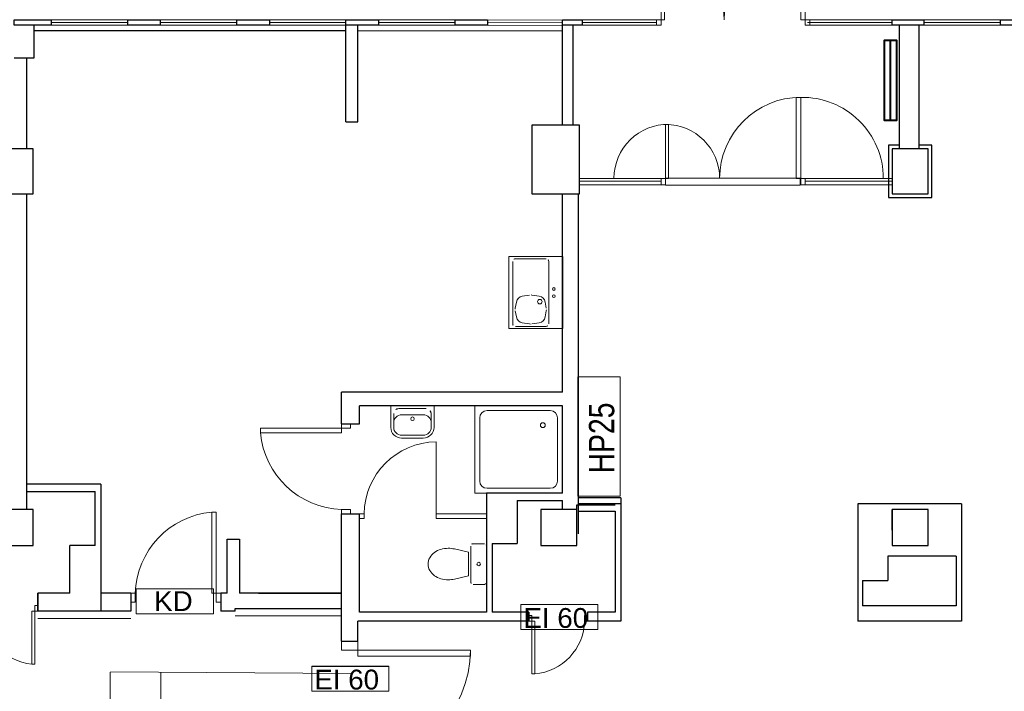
# Model space of a CAD drawing. Header units: millimetres. Extents: x 6612729504 to 6612744462, y 5733542327 to 5733549367.
# Tile 60 of 109: x 6612737785 to 6612738877, y 5733546973 to 5733547718. Entities that reach past the tile are written whole.
import ezdxf

# ---------------------------------------------------------------- set-up
doc = ezdxf.new("R2010")
doc.units = ezdxf.units.MM
doc.header["$MEASUREMENT"] = 0
for name, color, linetype in [('!!!!_CIENKIE czerwone LINIE', 7, 'Continuous'), ('!!!!_SCIANY GRUBE', 7, 'Continuous'), ('___OPISY', 7, 'Continuous'), ('__DRAFT_PROJEKT_PPOŻ', 7, 'Continuous'), ('A-ARM', 7, 'Continuous'), ('dwa_barierki', 7, 'Continuous'), ('dwa_DRZWI', 7, 'Continuous'), ('dwa_funkcja_komunikacja', 7, 'Continuous'), ('INST_CO', 7, 'Continuous'), ('STOLARKAOKIENNA', 7, 'Continuous'), ('WIDOK', 7, 'Continuous'), ('WYPOSAZ', 7, 'Continuous')]:
    doc.layers.add(name, color=color, linetype=linetype)
doc.styles.add('GENERATED_STYLE_1', font='arial.ttf')

msp = doc.modelspace()

# ---------------------------------------------------------------- linework, layer by layer
at = {"layer": '!!!!_CIENKIE czerwone LINIE', "color": 252, "lineweight": 20}
for points in [[(6612738403.846241, 5733547322.009754), (6612738403.846241, 5733547189.603478), (6612738450.682072, 5733547189.603478), (6612738450.682072, 5733547322.009754)], [(6612737999.413272, 5733547086.732584), (6612737913.782124, 5733547086.732584), (6612737913.782124, 5733547059.083174), (6612737999.413272, 5733547059.083174)], [(6612738426.022372, 5733547069.222743), (6612738340.391226, 5733547069.222743), (6612738340.391226, 5733547041.573332), (6612738426.022372, 5733547041.573332)], [(6612738194.071492, 5733547000.913035), (6612738108.440345, 5733547000.913035), (6612738108.440345, 5733546973.263624), (6612738194.071492, 5733546973.263624)]]:
    msp.add_lwpolyline(points, close=True, dxfattribs=at)
for points in [[(6612737913.782124, 5733547059.107175), (6612737999.413272, 5733547059.107175)], [(6612738108.299337, 5733547000.480083), (6612738193.930485, 5733547000.480083)]]:
    msp.add_lwpolyline(points, dxfattribs=at)
at = {"layer": '!!!!_SCIANY GRUBE', "color": 252, "lineweight": 30}
for p, q in [((6612737800.516487, 5733547675.844687), (6612737800.516487, 5733547711.844687)), ((6612737800.516487, 5733547675.844687), (6612737800.516487, 5733547711.844687)), ((6612738146.516488, 5733547604.844687), (6612738146.516488, 5733547711.844687)), ((6612738146.516488, 5733547604.844687), (6612738146.516488, 5733547711.844687)), ((6612738159.516488, 5733547604.844687), (6612738159.516488, 5733547711.844687)), ((6612738159.516488, 5733547604.844687), (6612738159.516488, 5733547705.844687)), ((6612738386.656342, 5733547600.544987), (6612738386.656342, 5733547711.844687)), ((6612738386.656342, 5733547600.544987), (6612738386.656342, 5733547711.844687)), ((6612738398.516489, 5733547600.844687), (6612738398.516489, 5733547711.844687)), ((6612738398.516489, 5733547600.844687), (6612738398.516489, 5733547711.844687)), ((6612738760.516489, 5733547574.844686), (6612738760.516489, 5733547711.844687)), ((6612738760.516489, 5733547574.844686), (6612738760.516489, 5733547711.844687)), ((6612738782.516489, 5733547574.844686), (6612738782.516489, 5733547711.844687)), ((6612738782.516489, 5733547574.844686), (6612738782.516489, 5733547711.844687)), ((6612737778.516487, 5733547675.844687), (6612737800.516487, 5733547675.844687)), ((6612737778.516487, 5733547675.844687), (6612737800.516487, 5733547675.844687)), ((6612738386.565066, 5733547304.844686), (6612738386.565066, 5733547524.844686)), ((6612738386.565066, 5733547304.844686), (6612738386.565066, 5733547524.844686)), ((6612738386.565066, 5733547304.844686), (6612738386.565066, 5733547524.844686)), ((6612738386.565066, 5733547304.844686), (6612738386.565066, 5733547524.844686)), ((6612738404.516489, 5733547147.844687), (6612738404.516489, 5733547524.844686)), ((6612738404.516489, 5733547180.844686), (6612738404.516489, 5733547524.844686)), ((6612738141.656342, 5733547269.844686), (6612738141.656342, 5733547304.844686)), ((6612738386.565066, 5733547304.844686), (6612738141.656342, 5733547304.844686)), ((6612738141.656342, 5733547269.844686), (6612738141.656342, 5733547304.844686)), ((6612738386.565066, 5733547304.844686), (6612738141.656342, 5733547304.844686)), ((6612738161.516487, 5733547269.844686), (6612738161.516487, 5733547289.844687)), ((6612738386.516488, 5733547289.844687), (6612738161.516487, 5733547289.844687)), ((6612738161.516487, 5733547269.844686), (6612738161.516487, 5733547289.844687)), ((6612738386.516488, 5733547289.844687), (6612738161.516487, 5733547289.844687)), ((6612738386.516488, 5733547192.844687), (6612738386.516488, 5733547289.844687)), ((6612738386.516488, 5733547192.844687), (6612738386.516488, 5733547289.844687)), ((6612738386.516488, 5733547192.844687), (6612738386.516488, 5733547289.844687)), ((6612738386.516488, 5733547192.844687), (6612738386.516488, 5733547289.844687)), ((6612738141.656342, 5733547269.844686), (6612738161.516487, 5733547269.844686)), ((6612738141.656342, 5733547269.844686), (6612738161.516487, 5733547269.844686)), ((6612737874.516488, 5733547202.844686), (6612737792.565065, 5733547202.844686)), ((6612737874.516488, 5733547202.844686), (6612737792.565065, 5733547202.844686)), ((6612737874.516488, 5733547202.844686), (6612737874.516488, 5733547061.844686)), ((6612737874.516488, 5733547202.844686), (6612737874.516488, 5733547061.844686)), ((6612737792.565065, 5733547194.844686), (6612737868.277409, 5733547194.844686)), ((6612737792.565065, 5733547194.844686), (6612737868.277409, 5733547194.844686)), ((6612737868.277409, 5733547134.844686), (6612737868.277409, 5733547194.844686)), ((6612737868.277409, 5733547134.844686), (6612737868.277409, 5733547194.844686)), ((6612738302.516489, 5733547192.844687), (6612738302.516489, 5733547060.844686)), ((6612738386.516488, 5733547192.844687), (6612738302.516489, 5733547192.844687)), ((6612738302.516489, 5733547192.844687), (6612738302.516489, 5733547060.844686)), ((6612738386.516488, 5733547192.844687), (6612738302.516489, 5733547192.844687)), ((6612738302.516489, 5733547192.844687), (6612738302.516489, 5733547060.844686)), ((6612738386.516488, 5733547192.844687), (6612738302.516489, 5733547192.844687)), ((6612738302.516489, 5733547192.844687), (6612738302.516489, 5733547060.844686)), ((6612738386.516488, 5733547192.844687), (6612738302.516489, 5733547192.844687)), ((6612738336.516489, 5733547184.844686), (6612738336.516489, 5733547136.844687)), ((6612738336.516489, 5733547184.844686), (6612738386.516488, 5733547184.844686)), ((6612738336.516489, 5733547184.844686), (6612738336.516489, 5733547136.844687)), ((6612738336.516489, 5733547184.844686), (6612738386.516488, 5733547184.844686)), ((6612738336.516489, 5733547184.844686), (6612738336.516489, 5733547136.844687)), ((6612738336.516489, 5733547184.844686), (6612738386.516488, 5733547184.844686)), ((6612738336.516489, 5733547184.844686), (6612738336.516489, 5733547136.844687)), ((6612738336.516489, 5733547184.844686), (6612738386.516488, 5733547184.844686)), ((6612738386.516488, 5733547174.844686), (6612738386.516488, 5733547184.844686)), ((6612738386.516488, 5733547174.844686), (6612738386.516488, 5733547184.844686)), ((6612738386.516488, 5733547174.844686), (6612738386.516488, 5733547184.844686)), ((6612738386.516488, 5733547174.844686), (6612738386.516488, 5733547184.844686)), ((6612738451.516488, 5733547187.844687), (6612738404.516489, 5733547187.844687)), ((6612738451.516488, 5733547187.844687), (6612738404.516489, 5733547187.844687)), ((6612738451.516488, 5733547180.844686), (6612738404.516489, 5733547180.844686)), ((6612738451.516488, 5733547180.844686), (6612738404.516489, 5733547180.844686)), ((6612738451.516488, 5733547187.844687), (6612738451.516488, 5733547050.844686)), ((6612738451.516488, 5733547187.844687), (6612738451.516488, 5733547050.844686)), ((6612738451.516488, 5733547180.844686), (6612738451.516488, 5733547050.844686)), ((6612738451.516488, 5733547180.844686), (6612738451.516488, 5733547050.844686)), ((6612738451.516488, 5733547180.844686), (6612738451.516488, 5733547050.844686)), ((6612738451.516488, 5733547180.844686), (6612738451.516488, 5733547050.844686)), ((6612738451.516488, 5733547180.844686), (6612738451.516488, 5733547050.844686)), ((6612738451.516488, 5733547180.844686), (6612738451.516488, 5733547050.844686)), ((6612738829.516489, 5733547180.844686), (6612738714.516489, 5733547180.844686)), ((6612738714.516489, 5733547180.844686), (6612738714.516489, 5733547050.844686)), ((6612738829.516489, 5733547180.844686), (6612738714.516489, 5733547180.844686)), ((6612738714.516489, 5733547180.844686), (6612738714.516489, 5733547050.844686)), ((6612738829.516489, 5733547180.844686), (6612738829.516489, 5733547050.844686)), ((6612738829.516489, 5733547180.844686), (6612738829.516489, 5733547050.844686)), ((6612738141.656342, 5733547169.844686), (6612738161.516487, 5733547169.844686)), ((6612738141.656342, 5733547169.844686), (6612738161.516487, 5733547169.844686)), ((6612738141.656342, 5733547028.844686), (6612738141.656342, 5733547169.844686)), ((6612738161.516487, 5733547060.844686), (6612738161.516487, 5733547169.844686)), ((6612738161.516487, 5733547060.844686), (6612738161.516487, 5733547169.844686)), ((6612738402.516488, 5733547174.844686), (6612738402.516488, 5733547179.844686)), ((6612738402.516488, 5733547179.844686), (6612738445.277409, 5733547179.844686)), ((6612738402.516488, 5733547179.844686), (6612738445.277409, 5733547179.844686)), ((6612738404.516489, 5733547172.844686), (6612738445.277409, 5733547172.844686)), ((6612738404.516489, 5733547172.844686), (6612738445.277409, 5733547172.844686)), ((6612738445.277409, 5733547172.844686), (6612738445.277409, 5733547060.844686)), ((6612738445.277409, 5733547172.844686), (6612738445.277409, 5733547060.844686)), ((6612738752.516488, 5733547151.844686), (6612738752.516488, 5733547174.844686)), ((6612738752.516488, 5733547151.844686), (6612738752.516488, 5733547174.844686)), ((6612738308.516489, 5733547136.844687), (6612738308.516489, 5733547060.844686)), ((6612738308.516489, 5733547136.844687), (6612738336.516489, 5733547136.844687)), ((6612738308.516489, 5733547136.844687), (6612738308.516489, 5733547060.844686)), ((6612738308.516489, 5733547136.844687), (6612738336.516489, 5733547136.844687)), ((6612738308.516489, 5733547136.844687), (6612738308.516489, 5733547060.844686)), ((6612738308.516489, 5733547136.844687), (6612738336.516489, 5733547136.844687)), ((6612738308.516489, 5733547136.844687), (6612738308.516489, 5733547060.844686)), ((6612738308.516489, 5733547136.844687), (6612738336.516489, 5733547136.844687)), ((6612737840.277409, 5733547081.844686), (6612737840.277409, 5733547134.844686)), ((6612737868.277409, 5733547134.844686), (6612737840.277409, 5733547134.844686)), ((6612737840.277409, 5733547081.844686), (6612737840.277409, 5733547134.844686)), ((6612737868.277409, 5733547134.844686), (6612737840.277409, 5733547134.844686)), ((6612738747.516489, 5733547122.844686), (6612738747.516489, 5733547095.844686)), ((6612738823.277411, 5733547122.844686), (6612738747.516489, 5733547122.844686)), ((6612738747.516489, 5733547122.844686), (6612738747.516489, 5733547095.844686)), ((6612738823.277411, 5733547122.844686), (6612738747.516489, 5733547122.844686)), ((6612738823.277411, 5733547122.844686), (6612738823.277411, 5733547067.844686)), ((6612738823.277411, 5733547122.844686), (6612738823.277411, 5733547067.844686)), ((6612738719.516489, 5733547095.844686), (6612738719.516489, 5733547067.844686)), ((6612738719.516489, 5733547095.844686), (6612738747.516489, 5733547095.844686)), ((6612738719.516489, 5733547095.844686), (6612738719.516489, 5733547067.844686)), ((6612738719.516489, 5733547095.844686), (6612738747.516489, 5733547095.844686)), ((6612737840.277409, 5733547081.844686), (6612737804.65634, 5733547081.844686)), ((6612737804.65634, 5733547061.844686), (6612737804.65634, 5733547081.844686)), ((6612737840.277409, 5733547081.844686), (6612737804.65634, 5733547081.844686)), ((6612737804.65634, 5733547061.844686), (6612737804.65634, 5733547081.844686)), ((6612737874.516488, 5733547061.844686), (6612737804.65634, 5733547061.844686)), ((6612737874.516488, 5733547061.844686), (6612737804.65634, 5733547061.844686)), ((6612738302.516489, 5733547060.844686), (6612738161.516487, 5733547060.844686)), ((6612738302.516489, 5733547060.844686), (6612738161.516487, 5733547060.844686)), ((6612738302.516489, 5733547060.844686), (6612738161.516487, 5733547060.844686)), ((6612738302.516489, 5733547060.844686), (6612738161.516487, 5733547060.844686)), ((6612738349.516488, 5733547060.844686), (6612738308.516489, 5733547060.844686)), ((6612738349.516488, 5733547060.844686), (6612738308.516489, 5733547060.844686)), ((6612738349.516488, 5733547060.844686), (6612738308.516489, 5733547060.844686)), ((6612738349.516488, 5733547060.844686), (6612738308.516489, 5733547060.844686)), ((6612738445.277409, 5733547060.844686), (6612738414.516488, 5733547060.844686)), ((6612738445.277409, 5733547060.844686), (6612738414.516488, 5733547060.844686)), ((6612738823.277411, 5733547067.844686), (6612738719.516489, 5733547067.844686)), ((6612738823.277411, 5733547067.844686), (6612738719.516489, 5733547067.844686)), ((6612738349.516488, 5733547050.844686), (6612738159.516488, 5733547050.844686)), ((6612738349.516488, 5733547050.844686), (6612738159.516488, 5733547050.844686)), ((6612738159.516488, 5733547028.844686), (6612738159.516488, 5733547050.844686)), ((6612738349.516488, 5733547050.844686), (6612738159.516488, 5733547050.844686)), ((6612738159.516488, 5733547028.844686), (6612738159.516488, 5733547050.844686)), ((6612738349.516488, 5733547050.844686), (6612738159.516488, 5733547050.844686)), ((6612738451.516488, 5733547050.844686), (6612738414.516488, 5733547050.844686)), ((6612738451.516488, 5733547050.844686), (6612738414.516488, 5733547050.844686)), ((6612738829.516489, 5733547050.844686), (6612738714.516489, 5733547050.844686)), ((6612738829.516489, 5733547050.844686), (6612738714.516489, 5733547050.844686)), ((6612738141.656342, 5733547028.844686), (6612738159.516488, 5733547028.844686)), ((6612738141.656342, 5733547028.844686), (6612738159.516488, 5733547028.844686))]:
    msp.add_line(p, q, dxfattribs=at)
for points in [[(6612737819.516488, 5733547711.844687), (6612737778.516487, 5733547711.844687), (6612737778.516487, 5733547717.844687), (6612737819.516488, 5733547717.844687)], [(6612737819.516488, 5733547711.844687), (6612737778.516487, 5733547711.844687), (6612737778.516487, 5733547717.844687), (6612737819.516488, 5733547717.844687)], [(6612737940.516487, 5733547711.844687), (6612737904.516488, 5733547711.844687), (6612737904.516488, 5733547717.844687), (6612737940.516487, 5733547717.844687)], [(6612737940.516487, 5733547711.844687), (6612737904.516488, 5733547711.844687), (6612737904.516488, 5733547717.844687), (6612737940.516487, 5733547717.844687)], [(6612738061.516488, 5733547711.844687), (6612738025.516487, 5733547711.844687), (6612738025.516487, 5733547717.844687), (6612738061.516488, 5733547717.844687)], [(6612738061.516488, 5733547711.844687), (6612738025.516487, 5733547711.844687), (6612738025.516487, 5733547717.844687), (6612738061.516488, 5733547717.844687)], [(6612738182.516488, 5733547711.844687), (6612738146.516488, 5733547711.844687), (6612738146.516488, 5733547717.844687), (6612738182.516488, 5733547717.844687)], [(6612738182.516488, 5733547711.844687), (6612738146.516488, 5733547711.844687), (6612738146.516488, 5733547717.844687), (6612738182.516488, 5733547717.844687)], [(6612738303.516488, 5733547711.844687), (6612738267.516488, 5733547711.844687), (6612738267.516488, 5733547717.844687), (6612738303.516488, 5733547717.844687)], [(6612738303.516488, 5733547711.844687), (6612738267.516488, 5733547711.844687), (6612738267.516488, 5733547717.844687), (6612738303.516488, 5733547717.844687)], [(6612738408.516488, 5733547711.844687), (6612738386.656342, 5733547711.844687), (6612738386.656342, 5733547717.844687), (6612738408.516488, 5733547717.844687)], [(6612738408.516488, 5733547711.844687), (6612738386.656342, 5733547711.844687), (6612738386.656342, 5733547717.844687), (6612738408.516488, 5733547717.844687)], [(6612738787.516489, 5733547711.844687), (6612738752.516488, 5733547711.844687), (6612738752.516488, 5733547717.844687), (6612738787.516489, 5733547717.844687)], [(6612738787.516489, 5733547711.844687), (6612738752.516488, 5733547711.844687), (6612738752.516488, 5733547717.844687), (6612738787.516489, 5733547717.844687)], [(6612738787.516489, 5733547711.844687), (6612738752.516488, 5733547711.844687), (6612738752.516488, 5733547717.844687), (6612738787.516489, 5733547717.844687)], [(6612738787.516489, 5733547711.844687), (6612738752.516488, 5733547711.844687), (6612738752.516488, 5733547717.844687), (6612738787.516489, 5733547717.844687)], [(6612738908.516489, 5733547711.844687), (6612738872.516489, 5733547711.844687), (6612738872.516489, 5733547717.844687), (6612738908.516489, 5733547717.844687)], [(6612738908.516489, 5733547711.844687), (6612738872.516489, 5733547711.844687), (6612738872.516489, 5733547717.844687), (6612738908.516489, 5733547717.844687)], [(6612738352.516488, 5733547524.844686), (6612738405.516488, 5733547524.844686), (6612738405.516488, 5733547600.844687), (6612738352.516488, 5733547600.844687)], [(6612738352.516488, 5733547524.844686), (6612738405.516488, 5733547524.844686), (6612738405.516488, 5733547600.844687), (6612738352.516488, 5733547600.844687)], [(6612737765.516487, 5733547524.844686), (6612737799.516487, 5733547524.844686), (6612737799.516487, 5733547574.844686), (6612737765.516487, 5733547574.844686)], [(6612737765.516487, 5733547524.844686), (6612737799.516487, 5733547524.844686), (6612737799.516487, 5733547574.844686), (6612737765.516487, 5733547574.844686)], [(6612738752.516488, 5733547524.844686), (6612738792.516489, 5733547524.844686), (6612738792.516489, 5733547574.844686), (6612738752.516488, 5733547574.844686)], [(6612738752.516488, 5733547524.844686), (6612738792.516489, 5733547524.844686), (6612738792.516489, 5733547574.844686), (6612738752.516488, 5733547574.844686)], [(6612737765.516487, 5733547134.844686), (6612737799.516487, 5733547134.844686), (6612737799.516487, 5733547174.844686), (6612737765.516487, 5733547174.844686)], [(6612737765.516487, 5733547134.844686), (6612737799.516487, 5733547134.844686), (6612737799.516487, 5733547174.844686), (6612737765.516487, 5733547174.844686)], [(6612738362.516488, 5733547134.844686), (6612738402.516488, 5733547134.844686), (6612738402.516488, 5733547174.844686), (6612738362.516488, 5733547174.844686)], [(6612738362.516488, 5733547134.844686), (6612738402.516488, 5733547134.844686), (6612738402.516488, 5733547174.844686), (6612738362.516488, 5733547174.844686)], [(6612738362.516488, 5733547134.844686), (6612738402.516488, 5733547134.844686), (6612738402.516488, 5733547174.844686), (6612738362.516488, 5733547174.844686)], [(6612738362.516488, 5733547134.844686), (6612738402.516488, 5733547134.844686), (6612738402.516488, 5733547174.844686), (6612738362.516488, 5733547174.844686)], [(6612738752.516488, 5733547134.844686), (6612738792.516489, 5733547134.844686), (6612738792.516489, 5733547174.844686), (6612738752.516488, 5733547174.844686)], [(6612738752.516488, 5733547134.844686), (6612738792.516489, 5733547134.844686), (6612738792.516489, 5733547174.844686), (6612738752.516488, 5733547174.844686)]]:
    msp.add_lwpolyline(points, close=True, dxfattribs=at)
for points in [[(6612738386.565066, 5733547600.844687), (6612738386.656342, 5733547711.844687)], [(6612737792.565065, 5733547574.844686), (6612737792.565065, 5733547675.844687)], [(6612738146.516488, 5733547604.844687), (6612738159.516488, 5733547604.844687)], [(6612738146.516488, 5733547604.844687), (6612738159.516488, 5733547604.844687)], [(6612738760.516489, 5733547578.844687), (6612738748.516489, 5733547578.844687), (6612738748.516489, 5733547520.844687), (6612738796.516489, 5733547520.844687), (6612738796.516489, 5733547578.844687), (6612738782.516489, 5733547578.844687)], [(6612737792.565065, 5733547174.844686), (6612737792.565065, 5733547524.844686)], [(6612738386.565066, 5733547336.448327), (6612738386.565066, 5733547524.844686)], [(6612738386.565066, 5733547336.448327), (6612738386.565066, 5733547524.844686)], [(6612738014.516487, 5733547081.844686), (6612738014.516487, 5733547141.844686), (6612738028.516488, 5733547141.844686), (6612738028.516488, 5733547081.844686)], [(6612737804.65634, 5733547081.844686), (6612737804.65634, 5733547061.844686)], [(6612737907.656341, 5733547081.844686), (6612737874.516488, 5733547081.844686)], [(6612737907.656341, 5733547081.844686), (6612737907.656341, 5733547061.844686)], [(6612738014.516487, 5733547081.844686), (6612738007.656342, 5733547081.844686)], [(6612738007.656342, 5733547081.844686), (6612738007.656342, 5733547061.844686)], [(6612738141.656342, 5733547081.844686), (6612738028.516488, 5733547081.844686)], [(6612738049.338628, 5733547081.844686), (6612738141.656342, 5733547081.844686)], [(6612737907.656341, 5733547061.844686), (6612737874.516488, 5733547061.844686)], [(6612738023.656342, 5733547061.844686), (6612738007.656342, 5733547061.844686)], [(6612738023.656342, 5733547061.844686), (6612738023.656342, 5733547064.844686), (6612738141.656342, 5733547064.844686)], [(6612738349.516488, 5733547060.844686), (6612738349.516488, 5733547050.844686)], [(6612738349.516488, 5733547060.844686), (6612738349.516488, 5733547050.844686)], [(6612738414.516488, 5733547060.844686), (6612738414.516488, 5733547050.844686)], [(6612738414.516488, 5733547060.844686), (6612738414.516488, 5733547050.844686)], [(6612738414.516488, 5733547060.844686), (6612738414.516488, 5733547050.844686)]]:
    msp.add_lwpolyline(points, dxfattribs=at)
at = {"color": 7, "lineweight": 18}
for p, q in [((6612738151.862858, 5733546992.91675), (6612737885.428885, 5733546994.517856)), ((6612737884.996018, 5733546994.372513), (6612737884.458484, 5733546886.305517)), ((6612737941.28038, 5733546993.402729), (6612737941.247605, 5733546886.305517))]:
    msp.add_line(p, q, dxfattribs=at)
at = {"layer": 'A-ARM', "color": 252, "lineweight": 18}
for p, q in [((6612738327.012122, 5733547375.29174), (6612738327.012122, 5733547455.29174)), ((6612738327.012122, 5733547455.29174), (6612738387.012121, 5733547455.29174)), ((6612738327.012122, 5733547375.29174), (6612738327.012122, 5733547455.29174)), ((6612738327.012122, 5733547455.29174), (6612738387.012121, 5733547455.29174)), ((6612738387.012121, 5733547455.29174), (6612738387.012121, 5733547375.29174)), ((6612738387.012121, 5733547455.29174), (6612738387.012121, 5733547375.29174)), ((6612738331.512121, 5733547449.79174), (6612738331.512121, 5733547380.79174)), ((6612738331.512121, 5733547449.79174), (6612738331.512121, 5733547380.79174)), ((6612738368.512121, 5733547452.791741), (6612738334.512121, 5733547452.791741)), ((6612738368.512121, 5733547452.791741), (6612738334.512121, 5733547452.791741)), ((6612738371.512122, 5733547449.79174), (6612738371.512122, 5733547380.79174)), ((6612738371.512122, 5733547449.79174), (6612738371.512122, 5733547380.79174)), ((6612738342.061494, 5733547411.216637), (6612738350.19693, 5733547412.572542)), ((6612738342.061494, 5733547411.216637), (6612738350.19693, 5733547412.572542)), ((6612738352.827313, 5733547412.572542), (6612738360.962749, 5733547411.216637)), ((6612738352.827313, 5733547412.572542), (6612738360.962749, 5733547411.216637)), ((6612738359.575332, 5733547411.447872), (6612738359.575406, 5733547411.447861)), ((6612738359.575332, 5733547411.447872), (6612738359.575406, 5733547411.447861)), ((6612738334.272319, 5733547397.972824), (6612738335.505726, 5733547404.756569)), ((6612738334.272319, 5733547397.972824), (6612738335.505726, 5733547404.756569)), ((6612738367.518517, 5733547404.756569), (6612738368.751925, 5733547397.972824)), ((6612738367.518517, 5733547404.756569), (6612738368.751925, 5733547397.972824)), ((6612738335.505726, 5733547388.326914), (6612738334.272319, 5733547395.110658)), ((6612738335.505726, 5733547388.326914), (6612738334.272319, 5733547395.110658)), ((6612738368.751925, 5733547395.110658), (6612738367.518517, 5733547388.326914)), ((6612738368.751925, 5733547395.110658), (6612738367.518517, 5733547388.326914)), ((6612738368.512121, 5733547377.791741), (6612738334.512121, 5733547377.791741)), ((6612738368.512121, 5733547377.791741), (6612738334.512121, 5733547377.791741)), ((6612738350.19693, 5733547380.51094), (6612738342.061494, 5733547381.866845)), ((6612738350.19693, 5733547380.51094), (6612738342.061494, 5733547381.866845)), ((6612738360.962749, 5733547381.866845), (6612738352.827313, 5733547380.51094)), ((6612738360.962749, 5733547381.866845), (6612738352.827313, 5733547380.51094)), ((6612738387.012121, 5733547375.29174), (6612738327.012122, 5733547375.29174)), ((6612738387.012121, 5733547375.29174), (6612738327.012122, 5733547375.29174)), ((6612738289.516488, 5733547192.844687), (6612738289.516488, 5733547289.844687)), ((6612738289.516488, 5733547289.844687), (6612738386.516488, 5733547289.844687)), ((6612738386.516488, 5733547289.844687), (6612738386.516488, 5733547192.844687)), ((6612738302.98871, 5733547284.455797), (6612738373.044266, 5733547284.455797)), ((6612738294.905376, 5733547206.316908), (6612738294.905376, 5733547276.372463)), ((6612738381.127599, 5733547276.372463), (6612738381.127599, 5733547206.316908)), ((6612738386.516488, 5733547192.844687), (6612738289.516488, 5733547192.844687)), ((6612738373.044266, 5733547198.233575), (6612738302.98871, 5733547198.233575)), ((6612738287.516488, 5733547136.718697), (6612738300.016488, 5733547136.718697)), ((6612738287.516488, 5733547136.718697), (6612738300.016488, 5733547136.718697)), ((6612738266.800043, 5733547130.925858), (6612738282.533456, 5733547127.292162)), ((6612738266.800043, 5733547130.925858), (6612738282.533456, 5733547127.292162)), ((6612738282.533456, 5733547127.292162), (6612738282.533456, 5733547101.14523)), ((6612738282.533456, 5733547127.292162), (6612738282.533456, 5733547101.14523)), ((6612738285.016488, 5733547094.218697), (6612738285.016488, 5733547134.218697)), ((6612738285.016488, 5733547094.218697), (6612738285.016488, 5733547134.218697)), ((6612738302.516489, 5733547134.218697), (6612738302.516489, 5733547094.218697)), ((6612738302.516489, 5733547134.218697), (6612738302.516489, 5733547094.218697)), ((6612738266.800043, 5733547097.511536), (6612738282.533456, 5733547101.14523)), ((6612738266.800043, 5733547097.511536), (6612738282.533456, 5733547101.14523)), ((6612738300.016488, 5733547091.718697), (6612738287.516488, 5733547091.718697)), ((6612738300.016488, 5733547091.718697), (6612738287.516488, 5733547091.718697))]:
    msp.add_line(p, q, dxfattribs=at)
msp.add_lwpolyline([(6612738166.516488, 5733547169.844686, -0.4056158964), (6612738246.516488, 5733547249.844687), (6612738246.516488, 5733547169.844686)], format="xyb", dxfattribs=at)
for points in [[(6612738161.516487, 5733547169.844686), (6612738166.516488, 5733547169.844686)], [(6612738166.516488, 5733547169.844686), (6612738166.516488, 5733547164.844686)], [(6612738246.516488, 5733547169.844686), (6612738302.516489, 5733547169.844686)], [(6612738246.516488, 5733547169.844686), (6612738246.516488, 5733547164.844686)], [(6612738161.516487, 5733547164.844686), (6612738166.516488, 5733547164.844686)], [(6612738246.516488, 5733547164.844686), (6612738302.516489, 5733547164.844686)]]:
    msp.add_lwpolyline(points, dxfattribs=at)
for centre, radius in [((6612738377.012122, 5733547419.29174), 1.5), ((6612738377.012122, 5733547419.29174), 1.5), ((6612738377.012122, 5733547411.291741), 1.5), ((6612738377.012122, 5733547411.291741), 1.5), ((6612738361.512121, 5733547405.291741), 2.5), ((6612738361.512121, 5733547405.291741), 2.5), ((6612738364.960933, 5733547268.28913), 2.694444), ((6612738293.766489, 5733547114.218697), 1.959449), ((6612738293.766489, 5733547114.218697), 1.959449)]:
    msp.add_circle(centre, radius, dxfattribs=at)
for centre, radius, start, end in [((6612738334.512121, 5733547449.791741), 3, 90, 180), ((6612738334.512121, 5733547449.791741), 3, 90, 180), ((6612738368.512121, 5733547449.79174), 3, 0, 90), ((6612738368.512121, 5733547449.79174), 3, 0, 90), ((6612738343.376686, 5733547403.325484), 8, 99.462052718, 169.694860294), ((6612738343.376686, 5733547403.325484), 8, 99.462052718, 169.694860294), ((6612738351.512122, 5733547404.681391), 8, 80.537947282, 99.462052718), ((6612738351.512122, 5733547404.681391), 8, 80.537947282, 99.462052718), ((6612738359.647557, 5733547403.325484), 8, 10.305139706, 80.537947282), ((6612738359.647557, 5733547403.325484), 8, 10.305139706, 80.537947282), ((6612738342.143278, 5733547396.54174), 8, 169.695397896, 190.304602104), ((6612738342.143278, 5733547396.54174), 8, 169.695397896, 190.304602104), ((6612738343.376686, 5733547389.757998), 8, 190.305139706, 260.537947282), ((6612738343.376686, 5733547389.757998), 8, 190.305139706, 260.537947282), ((6612738359.647557, 5733547389.757998), 8, 279.462052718, 349.694860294), ((6612738359.647557, 5733547389.757998), 8, 279.462052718, 349.694860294), ((6612738360.880965, 5733547396.54174), 8, 349.695397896, 10.304602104), ((6612738360.880965, 5733547396.54174), 8, 349.695397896, 10.304602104), ((6612738334.512121, 5733547380.79174), 3, 180, 270), ((6612738334.512121, 5733547380.79174), 3, 180, 270), ((6612738351.512122, 5733547388.40209), 8, 260.537947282, 279.462052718), ((6612738351.512122, 5733547388.40209), 8, 260.537947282, 279.462052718), ((6612738368.512122, 5733547380.791741), 3, 270, 0), ((6612738368.512122, 5733547380.791741), 3, 270, 0), ((6612738302.988709, 5733547276.372464), 8.083332, 90, 180), ((6612738373.044267, 5733547276.372464), 8.083332, 0, 90), ((6612738302.988709, 5733547206.316907), 8.083332, 180, 270), ((6612738373.044267, 5733547206.316907), 8.083332, 270, 0), ((6612738287.516488, 5733547134.218698), 2.499999, 90, 180), ((6612738287.516488, 5733547134.218698), 2.499999, 90, 180), ((6612738300.016488, 5733547134.218697), 2.5, 0, 90), ((6612738300.016488, 5733547134.218697), 2.5, 0, 90), ((6612738255.633396, 5733547111.869745), 18.748712, 125.537614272, 149.890624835), ((6612738255.633396, 5733547111.869745), 18.748712, 125.537614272, 149.890624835), ((6612738258.283416, 5733547108.159717), 23.307979, 106.481678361, 125.537614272), ((6612738258.283416, 5733547108.159717), 23.307979, 106.481678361, 125.537614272), ((6612738260.016489, 5733547102.302108), 29.416589, 90, 106.481678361), ((6612738260.016489, 5733547102.302108), 29.416589, 90, 106.481678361), ((6612738260.016488, 5733547102.302108), 29.416589, 76.667619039, 90), ((6612738260.016488, 5733547102.302108), 29.416589, 76.667619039, 90), ((6612738251.582771, 5733547114.218697), 14.066284, 149.890624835, 180), ((6612738251.582771, 5733547114.218697), 14.066284, 149.890624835, 180), ((6612738251.582771, 5733547114.218697), 14.066284, 180, 210.109375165), ((6612738251.582771, 5733547114.218697), 14.066284, 180, 210.109375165), ((6612738255.633396, 5733547116.567648), 18.748712, 210.109375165, 234.462385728), ((6612738255.633396, 5733547116.567648), 18.748712, 210.109375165, 234.462385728), ((6612738258.283416, 5733547120.277678), 23.307979, 234.462385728, 253.518321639), ((6612738258.283416, 5733547120.277678), 23.307979, 234.462385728, 253.518321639), ((6612738260.016489, 5733547126.135284), 29.416588, 253.518321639, 270), ((6612738260.016489, 5733547126.135284), 29.416588, 253.518321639, 270), ((6612738260.016488, 5733547126.135284), 29.416588, 270, 283.332380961), ((6612738260.016488, 5733547126.135284), 29.416588, 270, 283.332380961), ((6612738287.516488, 5733547094.218697), 2.499999, 180, 270), ((6612738287.516488, 5733547094.218697), 2.499999, 180, 270), ((6612738300.016489, 5733547094.218697), 2.499999, 270, 0), ((6612738300.016489, 5733547094.218697), 2.499999, 270, 0)]:
    msp.add_arc(centre, radius, start, end, dxfattribs=at)
at = {"layer": 'dwa_barierki', "color": 252, "lineweight": 18}
for points in [[(6612737804.65634, 5733547053.844448), (6612737907.656341, 5733547053.844686)], [(6612738023.656342, 5733547056.844686), (6612738141.656342, 5733547056.844686)]]:
    msp.add_lwpolyline(points, dxfattribs=at)
at = {"layer": 'dwa_DRZWI', "color": 252, "lineweight": 20}
for p, q in [((6612738651.016488, 5733547717.844668), (6612738651.016167, 5733547807.844687)), ((6612738656.016167, 5733547807.844687), (6612738656.016488, 5733547717.844687)), ((6612738496.016739, 5733547787.844687), (6612738496.016489, 5733547717.844687)), ((6612738499.905377, 5733547717.844672), (6612738499.905628, 5733547787.844687)), ((6612738491.016488, 5733547717.844687), (6612738408.516488, 5733547717.844687)), ((6612738491.016488, 5733547717.844687), (6612738408.516488, 5733547717.844687)), ((6612738496.016489, 5733547717.844687), (6612738499.905377, 5733547717.844672)), ((6612738656.016488, 5733547717.844687), (6612738651.016488, 5733547717.844668)), ((6612738752.516488, 5733547717.844687), (6612738658.516489, 5733547717.844687)), ((6612738752.516488, 5733547717.844687), (6612738658.516489, 5733547717.844687)), ((6612738491.016488, 5733547714.844687), (6612738408.516488, 5733547714.844687)), ((6612738491.016488, 5733547714.844687), (6612738408.516488, 5733547714.844687)), ((6612738491.016488, 5733547711.844687), (6612738408.516488, 5733547711.844687)), ((6612738491.016488, 5733547711.844687), (6612738408.516488, 5733547711.844687)), ((6612738752.516488, 5733547714.844687), (6612738658.516489, 5733547714.844687)), ((6612738752.516488, 5733547714.844687), (6612738658.516489, 5733547714.844687)), ((6612738752.516488, 5733547711.844687), (6612738658.516489, 5733547711.844687)), ((6612738752.516488, 5733547711.844687), (6612738658.516489, 5733547711.844687)), ((6612738646.016489, 5733547541.844668), (6612738646.016167, 5733547631.844686)), ((6612738651.016167, 5733547631.844686), (6612738651.016488, 5733547541.844686)), ((6612738501.016703, 5733547601.844697), (6612738501.016489, 5733547541.844696)), ((6612738504.349822, 5733547541.844685), (6612738504.350037, 5733547601.844697)), ((6612738501.016489, 5733547541.844686), (6612738405.516488, 5733547541.844686)), ((6612738501.016489, 5733547541.844686), (6612738405.516488, 5733547541.844686)), ((6612738501.016489, 5733547541.844696), (6612738504.349822, 5733547541.844685)), ((6612738651.016488, 5733547541.844686), (6612738646.016489, 5733547541.844668)), ((6612738752.516488, 5733547541.844686), (6612738651.016488, 5733547541.844686)), ((6612738752.516488, 5733547541.844686), (6612738651.016488, 5733547541.844686)), ((6612738496.016489, 5733547538.844687), (6612738405.516488, 5733547538.844687)), ((6612738501.016489, 5733547534.844687), (6612738405.516488, 5733547534.844687)), ((6612738501.016489, 5733547534.844687), (6612738405.516488, 5733547534.844687)), ((6612738752.516488, 5733547534.844687), (6612738651.016488, 5733547534.844687)), ((6612738752.516488, 5733547534.844687), (6612738651.016488, 5733547534.844687)), ((6612738752.516488, 5733547538.844687), (6612738656.016488, 5733547538.844687)), ((6612738752.516488, 5733547538.844687), (6612738656.016488, 5733547538.844687)), ((6612738159.516488, 5733547018.844686), (6612738159.516463, 5733547011.900241)), ((6612738159.516488, 5733547018.844686), (6612738159.516463, 5733547011.900241)), ((6612738284.516488, 5733547018.844238), (6612738159.516488, 5733547018.844686)), ((6612738284.516488, 5733547018.844238), (6612738159.516488, 5733547018.844686)), ((6612738159.516463, 5733547011.900241), (6612738284.516488, 5733547011.899794)), ((6612738159.516463, 5733547011.900241), (6612738284.516488, 5733547011.899794))]:
    msp.add_line(p, q, dxfattribs=at)
for points in [[(6612738491.016488, 5733547717.844687), (6612738491.016488, 5733547711.844687)], [(6612738661.016488, 5733547717.844687), (6612738661.016488, 5733547711.844687)], [(6612738646.016167, 5733547631.844686), (6612738651.016167, 5733547631.844686)], [(6612738504.350037, 5733547601.844697), (6612738501.016703, 5733547601.844697)], [(6612738656.016488, 5733547541.844686), (6612738656.016488, 5733547534.844687)], [(6612738284.516488, 5733547011.899794), (6612738284.516488, 5733547018.844238)], [(6612738284.516488, 5733547011.899794), (6612738284.516488, 5733547018.844238)]]:
    msp.add_lwpolyline(points, dxfattribs=at)
for points in [[(6612738491.016488, 5733547711.844687), (6612738491.016488, 5733547717.844687), (6612738496.016489, 5733547717.844687), (6612738496.016489, 5733547711.844687)], [(6612738656.016488, 5733547711.844687), (6612738656.016488, 5733547717.844687), (6612738661.016488, 5733547717.844687), (6612738661.016488, 5733547711.844687)], [(6612738496.016489, 5733547534.844687), (6612738496.016489, 5733547541.844686), (6612738501.016489, 5733547541.844686), (6612738501.016489, 5733547534.844687)], [(6612738651.016488, 5733547534.844687), (6612738651.016488, 5733547541.844686), (6612738656.016488, 5733547541.844686), (6612738656.016488, 5733547534.844687)], [(6612738141.656342, 5733547269.844686), (6612738151.656341, 5733547269.844704), (6612738151.65635, 5733547264.844704), (6612738141.65635, 5733547264.844686)], [(6612738051.612753, 5733547264.844524), (6612738141.65635, 5733547264.844686), (6612738141.656359, 5733547259.844686), (6612738051.612761, 5733547259.844524)], [(6612738002.65618, 5733547171.88828), (6612738002.656342, 5733547081.844682), (6612737997.656342, 5733547081.844673), (6612737997.65618, 5733547171.88827)], [(6612738141.656511, 5733547174.844686), (6612738151.656511, 5733547174.844704), (6612738151.656521, 5733547169.844704), (6612738141.65652, 5733547169.844686)], [(6612737912.656341, 5733547081.844521), (6612737912.656359, 5733547071.844521), (6612737907.656359, 5733547071.844512), (6612737907.656341, 5733547081.844512)], [(6612738007.656342, 5733547081.844691), (6612738007.656359, 5733547071.844691), (6612738002.656359, 5733547071.844682), (6612738002.656342, 5733547081.844682)], [(6612737801.406236, 5733547003.316117), (6612737801.406342, 5733547061.844456), (6612737798.156342, 5733547061.844461), (6612737798.156236, 5733547003.316123)], [(6612737804.65634, 5733547061.844449), (6612737804.656352, 5733547068.344449), (6612737801.406352, 5733547068.344455), (6612737801.406342, 5733547061.844456)], [(6612738349.516488, 5733547050.844686), (6612738349.516477, 5733547057.344686), (6612738352.766477, 5733547057.344691), (6612738352.766488, 5733547050.844691)], [(6612738349.516488, 5733547050.844686), (6612738349.516477, 5733547057.344686), (6612738352.766477, 5733547057.344691), (6612738352.766488, 5733547050.844691)], [(6612738352.766593, 5733546992.316353), (6612738352.766488, 5733547050.844691), (6612738356.016488, 5733547050.844697), (6612738356.016593, 5733546992.31636)], [(6612738352.766593, 5733546992.316353), (6612738352.766488, 5733547050.844691), (6612738356.016488, 5733547050.844697), (6612738356.016593, 5733546992.31636)], [(6612738411.266488, 5733547050.844795), (6612738411.266477, 5733547057.344796), (6612738414.516477, 5733547057.344801), (6612738414.516488, 5733547050.844802)], [(6612738411.266488, 5733547050.844795), (6612738411.266477, 5733547057.344796), (6612738414.516477, 5733547057.344801), (6612738414.516488, 5733547050.844802)], [(6612738159.516488, 5733547018.844686), (6612738141.656342, 5733547018.844686), (6612738141.656342, 5733547028.844686), (6612738159.516488, 5733547028.844686)]]:
    msp.add_lwpolyline(points, close=True, dxfattribs=at)
for centre, radius, start, end in [((6612738656.016488, 5733547717.844687), 90, 90, 180), ((6612738496.016488, 5733547717.844687), 70, 0, 90), ((6612738651.016488, 5733547541.844686), 90, 90, 180), ((6612738652.579339, 5733547541.823531), 90.034725, 0.173760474, 90.995069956), ((6612738503.743976, 5733547541.844574), 60, 89.004930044, 179.826239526), ((6612738501.016488, 5733547541.844697), 60, 0, 90), ((6612738144.74968, 5733547268.318917), 93.525396, 185.237022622, 268.104682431), ((6612738006.130572, 5733547078.751352), 93.525397, 95.237022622, 178.104682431), ((6612737803.664592, 5733547063.85512), 60.791508, 181.895317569, 264.762977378), ((6612738350.508237, 5733547052.855356), 60.791508, 275.237022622, 358.104682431), ((6612738350.508237, 5733547052.855356), 60.791508, 275.237022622, 358.104682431), ((6612738159.516488, 5733547018.844686), 125, 270, 0), ((6612738159.516488, 5733547018.844686), 125, 270, 0)]:
    msp.add_arc(centre, radius, start, end, dxfattribs=at)
at = {"layer": 'dwa_funkcja_komunikacja', "color": 252, "lineweight": 18}
msp.add_lwpolyline([(6612738650.470517, 5733547542.101957), (6612738500.798838, 5733547542.101957), (6612738500.798838, 5733547534.617123), (6612738650.470517, 5733547534.617123)], close=True, dxfattribs=at)
at = {"layer": 'INST_CO', "color": 252, "lineweight": 40}
msp.add_lwpolyline([(6612738750.625799, 5733547606.654656), (6612738757.735109, 5733547606.654656), (6612738757.735109, 5733547695.055834), (6612738743.516489, 5733547695.055834), (6612738743.516489, 5733547606.654656), (6612738750.625799, 5733547606.654656), (6612738750.625799, 5733547695.055834)], dxfattribs=at)
at = {"layer": 'STOLARKAOKIENNA', "color": 252, "lineweight": 18}
for p, q in [((6612737904.516488, 5733547717.844687), (6612737819.516488, 5733547717.844687)), ((6612737904.516488, 5733547717.844687), (6612737819.516488, 5733547717.844687)), ((6612738025.516487, 5733547717.844687), (6612737940.516487, 5733547717.844687)), ((6612738025.516487, 5733547717.844687), (6612737940.516487, 5733547717.844687)), ((6612738146.516488, 5733547717.844687), (6612738061.516488, 5733547717.844687)), ((6612738146.516488, 5733547717.844687), (6612738061.516488, 5733547717.844687)), ((6612738267.516488, 5733547717.844687), (6612738182.516488, 5733547717.844687)), ((6612738267.516488, 5733547717.844687), (6612738182.516488, 5733547717.844687)), ((6612738386.656342, 5733547717.544987), (6612738303.516488, 5733547717.844687)), ((6612738386.656342, 5733547717.544987), (6612738303.516488, 5733547717.844687)), ((6612738872.516489, 5733547717.844687), (6612738787.516489, 5733547717.844687)), ((6612738872.516489, 5733547717.844687), (6612738787.516489, 5733547717.844687)), ((6612737904.516488, 5733547714.844687), (6612737819.516488, 5733547714.844687)), ((6612737904.516488, 5733547714.844687), (6612737819.516488, 5733547714.844687)), ((6612737904.516488, 5733547711.844687), (6612737819.516488, 5733547711.844687)), ((6612737904.516488, 5733547711.844687), (6612737819.516488, 5733547711.844687)), ((6612738025.516487, 5733547714.844687), (6612737940.516487, 5733547714.844687)), ((6612738025.516487, 5733547714.844687), (6612737940.516487, 5733547714.844687)), ((6612738025.516487, 5733547711.844687), (6612737940.516487, 5733547711.844687)), ((6612738025.516487, 5733547711.844687), (6612737940.516487, 5733547711.844687)), ((6612738146.516488, 5733547714.844687), (6612738061.516488, 5733547714.844687)), ((6612738146.516488, 5733547714.844687), (6612738061.516488, 5733547714.844687)), ((6612738146.516488, 5733547711.844687), (6612738061.516488, 5733547711.844687)), ((6612738146.516488, 5733547711.844687), (6612738061.516488, 5733547711.844687)), ((6612738267.516488, 5733547714.844687), (6612738182.516488, 5733547714.844687)), ((6612738267.516488, 5733547714.844687), (6612738182.516488, 5733547714.844687)), ((6612738267.516488, 5733547711.844687), (6612738182.516488, 5733547711.844687)), ((6612738267.516488, 5733547711.844687), (6612738182.516488, 5733547711.844687)), ((6612738386.656342, 5733547714.544987), (6612738303.516488, 5733547714.844687)), ((6612738386.656342, 5733547714.544987), (6612738303.516488, 5733547714.844687)), ((6612738386.656342, 5733547711.544987), (6612738303.516488, 5733547711.844687)), ((6612738386.656342, 5733547711.544987), (6612738303.516488, 5733547711.844687)), ((6612738872.516489, 5733547714.844687), (6612738787.516489, 5733547714.844687)), ((6612738872.516489, 5733547714.844687), (6612738787.516489, 5733547714.844687)), ((6612738872.516489, 5733547711.844687), (6612738787.516489, 5733547711.844687)), ((6612738872.516489, 5733547711.844687), (6612738787.516489, 5733547711.844687))]:
    msp.add_line(p, q, dxfattribs=at)
at = {"layer": 'WIDOK', "color": 252, "lineweight": 30}
for p, q in [((6612737800.516487, 5733547705.844687), (6612738104.016488, 5733547705.844687)), ((6612737800.516487, 5733547705.844687), (6612738104.016488, 5733547705.844687)), ((6612738034.516488, 5733547705.844687), (6612738146.516488, 5733547705.844687)), ((6612738034.516488, 5733547705.844687), (6612738146.516488, 5733547705.844687)), ((6612738159.516488, 5733547705.844687), (6612738386.656342, 5733547705.544987)), ((6612738159.516488, 5733547705.844687), (6612738386.656342, 5733547705.544987))]:
    msp.add_line(p, q, dxfattribs=at)
at = {"layer": 'WYPOSAZ', "color": 252, "lineweight": 18}
for p, q in [((6612738196.23276, 5733547289.844687), (6612738244.23276, 5733547289.844687)), ((6612738196.23276, 5733547289.844687), (6612738196.23276, 5733547265.844686)), ((6612738196.23276, 5733547289.844687), (6612738244.23276, 5733547289.844687)), ((6612738196.23276, 5733547289.844687), (6612738196.23276, 5733547265.844686)), ((6612738244.23276, 5733547289.844687), (6612738244.23276, 5733547265.844686)), ((6612738244.23276, 5733547289.844687), (6612738244.23276, 5733547265.844686)), ((6612738199.43276, 5733547281.044686), (6612738199.43276, 5733547265.844686)), ((6612738199.43276, 5733547281.044686), (6612738199.43276, 5733547265.844686)), ((6612738205.032761, 5733547286.644686), (6612738235.43276, 5733547286.644686)), ((6612738205.032761, 5733547286.644686), (6612738235.43276, 5733547286.644686)), ((6612738208.23276, 5733547279.828214), (6612738232.23276, 5733547279.828214)), ((6612738208.23276, 5733547279.828214), (6612738232.23276, 5733547279.828214)), ((6612738241.032761, 5733547281.044686), (6612738241.032761, 5733547265.844686)), ((6612738241.032761, 5733547281.044686), (6612738241.032761, 5733547265.844686)), ((6612738208.23276, 5733547257.044686), (6612738232.23276, 5733547257.044686)), ((6612738208.23276, 5733547257.044686), (6612738232.23276, 5733547257.044686)), ((6612738208.23276, 5733547253.844686), (6612738232.23276, 5733547253.844686)), ((6612738208.23276, 5733547253.844686), (6612738232.23276, 5733547253.844686))]:
    msp.add_line(p, q, dxfattribs=at)
msp.add_circle((6612738220.23276, 5733547275.373203), 1.962885, dxfattribs=at)
msp.add_circle((6612738220.23276, 5733547275.373203), 1.962885, dxfattribs=at)
for centre, radius, start, end in [((6612738208.23276, 5733547271.028214), 8.8, 90, 180), ((6612738208.23276, 5733547271.028214), 8.8, 90, 180), ((6612738205.032761, 5733547281.044686), 5.6, 90, 180), ((6612738205.032761, 5733547281.044686), 5.6, 90, 180), ((6612738232.23276, 5733547271.028214), 8.8, 0, 90), ((6612738232.23276, 5733547271.028214), 8.8, 0, 90), ((6612738235.432761, 5733547281.044686), 5.6, 0, 90), ((6612738235.432761, 5733547281.044686), 5.6, 0, 90), ((6612738208.23276, 5733547265.844686), 12, 180, 270), ((6612738208.23276, 5733547265.844686), 12, 180, 270), ((6612738208.23276, 5733547265.844686), 8.8, 180, 270), ((6612738208.23276, 5733547265.844686), 8.8, 180, 270), ((6612738232.23276, 5733547265.844686), 8.8, 270, 0), ((6612738232.23276, 5733547265.844686), 12, 270, 0), ((6612738232.23276, 5733547265.844686), 8.8, 270, 0), ((6612738232.23276, 5733547265.844686), 12, 270, 0)]:
    msp.add_arc(centre, radius, start, end, dxfattribs=at)

# ---------------------------------------------------------------- texts
at = {"layer": '___OPISY', "color": 252, "lineweight": 20, "char_height": 22.00000003, "attachment_point": 1, "style": 'GENERATED_STYLE_1'}
for s, insert in [('\\A1;{\\pql;\\fArial|b0|i0|c238|p38;KD}', (6612737933.706248, 5733547084.093492)), ('\\A1;{\\pql;\\fArial|b0|i0|c238|p38;EI 60}', (6612738343.384032, 5733547065.422402)), ('\\A1;{\\pql;\\fArial|b0|i0|c238|p38;EI 60}', (6612738111.43315, 5733546997.112694))]:
    msp.add_mtext(s, dxfattribs=dict(at, insert=insert))
at = {"layer": '__DRAFT_PROJEKT_PPOŻ', "color": 252, "lineweight": 50, "insert": (6612738415.991119, 5733547214.793081), "char_height": 28.10149859, "attachment_point": 1, "rotation": 90, "style": 'GENERATED_STYLE_1'}
msp.add_mtext('\\A1;{\\W0.800000x;\\pql;\\fArial|b0|i0|c238|p38;HP25}', dxfattribs=at)

doc.saveas('drawing.dxf')
